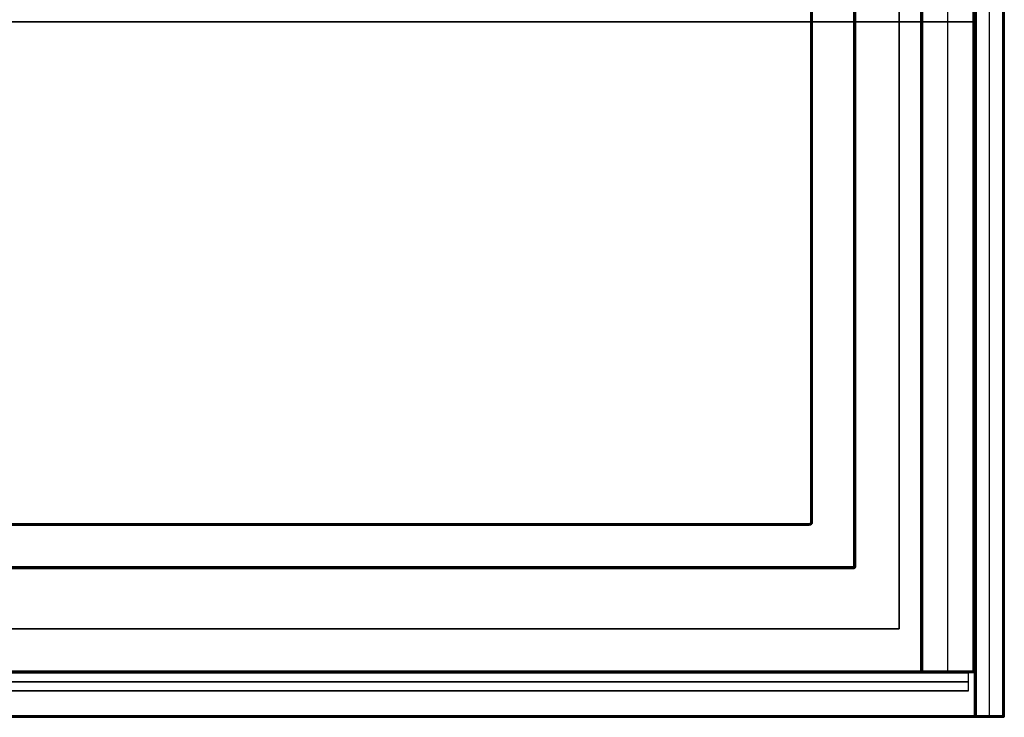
# Model space of a CAD drawing. Header units: millimetres. Extents: x 3790 to 5776, y 0 to 470.
# Tile 12 of 18: x 5445 to 5776, y 0 to 234. Entities that reach past the tile are written whole.
import ezdxf

# ---------------------------------------------------------------- set-up
doc = ezdxf.new("R2010")
doc.units = ezdxf.units.MM
for name, color, linetype, true_color in [('ante', 18, 'Continuous', 0x4c0000), ('ripiani', 18, 'Continuous', 0x4c0000), ('struttura', 18, 'Continuous', 0x4c0000)]:
    doc.layers.add(name, color=color, linetype=linetype, true_color=true_color)

msp = doc.modelspace()

# ---------------------------------------------------------------- linework, layer by layer
at = {"layer": 'ante'}
for p, q in [((5110.99, 14.92, 410.63), (5763.99, 14.92, 410.63)), ((5763.99, 8.92, 410.63), (5763.99, 14.92, 410.63)), ((5110.99, 11.92, 737.13), (5763.99, 11.92, 737.13)), ((5763.99, 11.92, 84.13), (5110.99, 11.92, 84.13)), ((5763.99, 11.92, 737.13), (5763.99, 11.92, 84.13)), ((5110.99, 8.92, 410.63), (5763.99, 8.92, 410.63))]:
    msp.add_line(p, q, dxfattribs=at)
for points in [[(5763.99, 14.92, 737.13), (5437.49, 14.92, 737.13), (5110.99, 14.92, 737.13)], [(5763.99, 14.92, 84.13), (5437.49, 14.92, 84.13), (5110.99, 14.92, 84.13)], [(5763.99, 8.92, 737.13), (5763.99, 11.92, 737.13), (5763.99, 14.92, 737.13)], [(5763.99, 8.92, 84.13), (5763.99, 11.92, 84.13), (5763.99, 14.92, 84.13)], [(5763.99, 14.92, 84.13), (5763.99, 14.92, 410.63), (5763.99, 14.92, 737.13)], [(5110.99, 8.92, 737.13), (5437.49, 8.92, 737.13), (5763.99, 8.92, 737.13)], [(5763.99, 8.92, 84.13), (5437.49, 8.92, 84.13), (5110.99, 8.92, 84.13)], [(5763.99, 8.92, 737.13), (5763.99, 8.92, 410.63), (5763.99, 8.92, 84.13)]]:
    msp.add_open_spline(points, degree=2, dxfattribs=at)
at = {"layer": 'ripiani'}
for p, q in [((5740.7, 29.72, 443.5), (5740.7, 449.72, 443.5)), ((5115.7, 29.72, 443.5), (5740.7, 29.72, 443.5))]:
    msp.add_line(p, q, dxfattribs=at)
for points in [[(5740.7, 29.72, 439.5), (5740.7, 239.72, 439.5), (5740.7, 449.72, 439.5)], [(5740.7, 449.72, 447.5), (5740.7, 239.72, 447.5), (5740.7, 29.72, 447.5)], [(5115.7, 29.72, 439.5), (5428.2, 29.72, 439.5), (5740.7, 29.72, 439.5)], [(5740.7, 29.72, 447.5), (5428.2, 29.72, 447.5), (5115.7, 29.72, 447.5)], [(5740.7, 29.72, 439.5), (5740.7, 29.72, 443.5), (5740.7, 29.72, 447.5)]]:
    msp.add_open_spline(points, degree=2, dxfattribs=at)
at = {"layer": 'struttura'}
for p, q in [((5765.96, 469.5, 410), (5765.96, 0.5, 410)), ((5770.96, 0.5, 740), (5770.96, 469.5, 740)), ((5770.96, 0.5, 80), (5770.96, 469.5, 80)), ((5775.96, 0.5, 410), (5775.96, 469.5, 410)), ((5775.96, 0.5, 75), (5775.96, 469.5, 75)), ((5775.96, 0.5, 745), (5775.96, 469.5, 745)), ((5747.96, 451.5, 410), (5747.96, 15.5, 410)), ((5756.96, 15.5, 722), (5756.96, 451.5, 722)), ((5756.96, 15.5, 98), (5756.96, 451.5, 98)), ((5765.96, 15.5, 89), (5765.96, 451.5, 89)), ((5765.96, 15.5, 731), (5765.96, 451.5, 731)), ((5765.96, 15.5, 410), (5765.96, 451.5, 410)), ((5725.96, 50.5, 40), (5725.96, 419.5, 40)), ((5710.96, 404.5, 40), (5710.96, 65.5, 40)), ((3800.46, 233.5, 740), (5765.46, 233.5, 740)), ((5765.46, 233.5, 722), (3800.46, 233.5, 722)), ((5765.46, 233.5, 80), (3818.46, 233.5, 80)), ((3818.46, 233.5, 98), (5765.46, 233.5, 98)), ((5747.96, 233.5, 98.5), (5747.96, 233.5, 721.5)), ((5748.46, 233.5, 722), (5765.46, 233.5, 722)), ((5765.46, 233.5, 98), (5748.46, 233.5, 98)), ((5765.96, 233.5, 80.5), (5765.96, 233.5, 97.5)), ((5765.96, 233.5, 722.5), (5765.96, 233.5, 739.5)), ((5765.96, 233.5, 98.5), (5765.96, 233.5, 721.5)), ((4782.96, 65, 40), (5710.46, 65, 40)), ((4782.96, 50, 40), (5725.46, 50, 40)), ((3800.46, 15, 731), (5765.46, 15, 731)), ((3818.46, 15, 89), (5765.46, 15, 89)), ((5748.46, 15, 410), (5765.46, 15, 410)), ((5756.96, 15, 721.5), (5756.96, 15, 98.5)), ((3790.46, 0, 75), (5775.46, 0, 75)), ((3790.46, 0, 745), (5775.46, 0, 745)), ((5766.46, 0, 410), (5775.46, 0, 410)), ((5770.96, 0, 739.5), (5770.96, 0, 80.5))]:
    msp.add_line(p, q, dxfattribs=at)
for points in [[(5765.96, 0.5, 739.5), (5765.96, 235, 739.5), (5765.96, 469.5, 739.5)], [(5765.96, 469.5, 80.5), (5765.96, 235, 80.5), (5765.96, 0.5, 80.5)], [(5766.46, 469.5, 740), (5766.46, 235, 740), (5766.46, 0.5, 740)], [(5766.46, 0.5, 80), (5766.46, 235, 80), (5766.46, 469.5, 80)], [(5775.46, 0.5, 740), (5775.46, 235, 740), (5775.46, 469.5, 740)], [(5775.46, 469.5, 80), (5775.46, 235, 80), (5775.46, 0.5, 80)], [(5775.46, 0.5, 80), (5775.46, 235, 80), (5775.46, 469.5, 80)], [(5775.46, 469.5, 70), (5775.46, 235, 70), (5775.46, 0.5, 70)], [(5775.46, 0.5, 750), (5775.46, 235, 750), (5775.46, 469.5, 750)], [(5775.46, 469.5, 740), (5775.46, 235, 740), (5775.46, 0.5, 740)], [(5775.82, 469.5, 739.85), (5775.82, 235, 739.85), (5775.82, 0.5, 739.85)], [(5775.82, 469.5, 80.15), (5775.82, 235, 80.15), (5775.82, 0.5, 80.15)], [(5775.82, 469.5, 79.85), (5775.82, 235, 79.85), (5775.82, 0.5, 79.85)], [(5775.82, 469.5, 749.85), (5775.82, 235, 749.85), (5775.82, 0.5, 749.85)], [(5775.96, 0.5, 80.5), (5775.96, 235, 80.5), (5775.96, 469.5, 80.5)], [(5775.96, 469.5, 739.5), (5775.96, 235, 739.5), (5775.96, 0.5, 739.5)], [(5775.96, 0.5, 70.5), (5775.96, 235, 70.5), (5775.96, 469.5, 70.5)], [(5775.96, 469.5, 79.5), (5775.96, 235, 79.5), (5775.96, 0.5, 79.5)], [(5775.96, 0.5, 740.5), (5775.96, 235, 740.5), (5775.96, 469.5, 740.5)], [(5775.96, 469.5, 749.5), (5775.96, 235, 749.5), (5775.96, 0.5, 749.5)], [(5747.96, 15.5, 721.5), (5747.96, 233.5, 721.5), (5747.96, 451.5, 721.5)], [(5747.96, 451.5, 98.5), (5747.96, 233.5, 98.5), (5747.96, 15.5, 98.5)], [(5748.11, 15.5, 98.15), (5748.11, 233.5, 98.15), (5748.11, 451.5, 98.15)], [(5748.46, 451.5, 722), (5748.46, 233.5, 722), (5748.46, 15.5, 722)], [(5748.46, 15.5, 98), (5748.46, 233.5, 98), (5748.46, 451.5, 98)], [(5765.46, 451.5, 80), (5765.46, 233.5, 80), (5765.46, 15.5, 80)], [(5765.46, 15.5, 98), (5765.46, 233.5, 98), (5765.46, 451.5, 98)], [(5765.46, 15.5, 740), (5765.46, 233.5, 740), (5765.46, 451.5, 740)], [(5765.46, 451.5, 722), (5765.46, 233.5, 722), (5765.46, 15.5, 722)], [(5765.46, 15.5, 722), (5765.46, 233.5, 722), (5765.46, 451.5, 722)], [(5765.46, 451.5, 98), (5765.46, 233.5, 98), (5765.46, 15.5, 98)], [(5765.82, 15.5, 80.15), (5765.82, 233.5, 80.15), (5765.82, 451.5, 80.15)], [(5765.82, 451.5, 97.85), (5765.82, 233.5, 97.85), (5765.82, 15.5, 97.85)], [(5765.82, 451.5, 739.85), (5765.82, 233.5, 739.85), (5765.82, 15.5, 739.85)], [(5765.82, 15.5, 722.15), (5765.82, 233.5, 722.15), (5765.82, 451.5, 722.15)], [(5765.82, 451.5, 721.85), (5765.82, 233.5, 721.85), (5765.82, 15.5, 721.85)], [(5765.82, 451.5, 98.15), (5765.82, 233.5, 98.15), (5765.82, 15.5, 98.15)], [(5765.96, 451.5, 97.5), (5765.96, 233.5, 97.5), (5765.96, 15.5, 97.5)], [(5765.96, 15.5, 80.5), (5765.96, 233.5, 80.5), (5765.96, 451.5, 80.5)], [(5765.96, 15.5, 722.5), (5765.96, 233.5, 722.5), (5765.96, 451.5, 722.5)], [(5765.96, 451.5, 739.5), (5765.96, 233.5, 739.5), (5765.96, 15.5, 739.5)], [(5765.96, 15.5, 98.5), (5765.96, 233.5, 98.5), (5765.96, 451.5, 98.5)], [(5765.96, 451.5, 721.5), (5765.96, 233.5, 721.5), (5765.96, 15.5, 721.5)], [(5725.46, 419.5, 10), (5725.46, 235, 10), (5725.46, 50.5, 10)], [(5725.46, 50.5, 70), (5725.46, 235, 70), (5725.46, 419.5, 70)], [(5725.82, 419.5, 10.15), (5725.82, 235, 10.15), (5725.82, 50.5, 10.15)], [(5725.82, 419.5, 69.85), (5725.82, 235, 69.85), (5725.82, 50.5, 69.85)], [(5725.96, 419.5, 69.5), (5725.96, 235, 69.5), (5725.96, 50.5, 69.5)], [(5725.96, 50.5, 10.5), (5725.96, 235, 10.5), (5725.96, 419.5, 10.5)], [(5710.96, 65.5, 69.5), (5710.96, 235, 69.5), (5710.96, 404.5, 69.5)], [(5710.96, 404.5, 10.5), (5710.96, 235, 10.5), (5710.96, 65.5, 10.5)], [(5711.11, 404.5, 10.15), (5711.11, 235, 10.15), (5711.11, 65.5, 10.15)], [(5711.11, 404.5, 69.85), (5711.11, 235, 69.85), (5711.11, 65.5, 69.85)], [(5711.46, 65.5, 10), (5711.46, 235, 10), (5711.46, 404.5, 10)], [(5711.46, 404.5, 70), (5711.46, 235, 70), (5711.46, 65.5, 70)], [(4782.96, 65, 69.5), (5246.71, 65, 69.5), (5710.46, 65, 69.5)], [(5710.46, 65, 10.5), (5246.71, 65, 10.5), (4782.96, 65, 10.5)], [(5710.46, 64.85, 10.15), (5246.71, 64.85, 10.15), (4782.96, 64.85, 10.15)], [(5710.46, 64.85, 69.85), (5246.71, 64.85, 69.85), (4782.96, 64.85, 69.85)], [(4782.96, 64.5, 10), (5246.71, 64.5, 10), (5710.46, 64.5, 10)], [(5710.46, 64.5, 70), (5246.71, 64.5, 70), (4782.96, 64.5, 70)], [(5710.46, 65, 69.5), (5710.46, 65, 40), (5710.46, 65, 10.5)], [(5710.82, 65.15, 69.5), (5710.82, 65.15, 40), (5710.82, 65.15, 10.5)], [(5710.96, 65.5, 10.5), (5710.96, 65.5, 40), (5710.96, 65.5, 69.5)], [(5725.46, 50.5, 10), (5254.21, 50.5, 10), (4782.96, 50.5, 10)], [(4782.96, 50.5, 70), (5254.21, 50.5, 70), (5725.46, 50.5, 70)], [(5725.46, 50.15, 10.15), (5254.21, 50.15, 10.15), (4782.96, 50.15, 10.15)], [(5725.46, 50.15, 69.85), (5254.21, 50.15, 69.85), (4782.96, 50.15, 69.85)], [(4782.96, 50, 10.5), (5254.21, 50, 10.5), (5725.46, 50, 10.5)], [(5725.46, 50, 69.5), (5254.21, 50, 69.5), (4782.96, 50, 69.5)], [(5725.46, 50, 10.5), (5725.46, 50, 40), (5725.46, 50, 69.5)], [(5725.82, 50.15, 69.5), (5725.82, 50.15, 40), (5725.82, 50.15, 10.5)], [(5725.96, 50.5, 69.5), (5725.96, 50.5, 40), (5725.96, 50.5, 10.5)], [(3800.46, 15.5, 740), (4782.96, 15.5, 740), (5765.46, 15.5, 740)], [(5765.46, 15.5, 722), (4782.96, 15.5, 722), (3800.46, 15.5, 722)], [(5765.46, 15.15, 739.85), (4782.96, 15.15, 739.85), (3800.46, 15.15, 739.85)], [(3800.46, 15.15, 722.15), (4782.96, 15.15, 722.15), (5765.46, 15.15, 722.15)], [(3800.46, 15, 722.5), (4782.96, 15, 722.5), (5765.46, 15, 722.5)], [(5765.46, 15, 739.5), (4782.96, 15, 739.5), (3800.46, 15, 739.5)], [(5765.46, 15.5, 80), (4791.96, 15.5, 80), (3818.46, 15.5, 80)], [(3818.46, 15.5, 98), (4791.96, 15.5, 98), (5765.46, 15.5, 98)], [(3818.46, 15.15, 80.15), (4791.96, 15.15, 80.15), (5765.46, 15.15, 80.15)], [(5765.46, 15.15, 97.85), (4791.96, 15.15, 97.85), (3818.46, 15.15, 97.85)], [(5765.46, 15, 97.5), (4791.96, 15, 97.5), (3818.46, 15, 97.5)], [(3818.46, 15, 80.5), (4791.96, 15, 80.5), (5765.46, 15, 80.5)], [(5747.96, 15.5, 98.5), (5747.96, 15.5, 410), (5747.96, 15.5, 721.5)], [(5748.11, 15.15, 721.5), (5748.11, 15.15, 410), (5748.11, 15.15, 98.5)], [(5748.46, 15.5, 722), (5756.96, 15.5, 722), (5765.46, 15.5, 722)], [(5765.46, 15.5, 98), (5756.96, 15.5, 98), (5748.46, 15.5, 98)], [(5748.46, 15.15, 98.15), (5756.96, 15.15, 98.15), (5765.46, 15.15, 98.15)], [(5765.46, 15.15, 721.85), (5756.96, 15.15, 721.85), (5748.46, 15.15, 721.85)], [(5765.46, 15, 721.5), (5756.96, 15, 721.5), (5748.46, 15, 721.5)], [(5748.46, 15, 721.5), (5748.46, 15, 410), (5748.46, 15, 98.5)], [(5748.46, 15, 98.5), (5756.96, 15, 98.5), (5765.46, 15, 98.5)], [(5765.46, 15, 80.5), (5765.46, 15, 89), (5765.46, 15, 97.5)], [(5765.46, 15, 722.5), (5765.46, 15, 731), (5765.46, 15, 739.5)], [(5765.46, 15, 98.5), (5765.46, 15, 410), (5765.46, 15, 721.5)], [(5765.82, 15.15, 80.5), (5765.82, 15.15, 89), (5765.82, 15.15, 97.5)], [(5765.82, 15.15, 722.5), (5765.82, 15.15, 731), (5765.82, 15.15, 739.5)], [(5765.82, 15.15, 98.5), (5765.82, 15.15, 410), (5765.82, 15.15, 721.5)], [(5765.96, 15.5, 97.5), (5765.96, 15.5, 89), (5765.96, 15.5, 80.5)], [(5765.96, 15.5, 739.5), (5765.96, 15.5, 731), (5765.96, 15.5, 722.5)], [(5765.96, 15.5, 721.5), (5765.96, 15.5, 410), (5765.96, 15.5, 98.5)], [(3790.46, 0.5, 80), (4782.96, 0.5, 80), (5775.46, 0.5, 80)], [(5775.46, 0.5, 70), (4782.96, 0.5, 70), (3790.46, 0.5, 70)], [(3790.46, 0.5, 750), (4782.96, 0.5, 750), (5775.46, 0.5, 750)], [(5775.46, 0.5, 740), (4782.96, 0.5, 740), (3790.46, 0.5, 740)], [(3790.46, 0.15, 70.15), (4782.96, 0.15, 70.15), (5775.46, 0.15, 70.15)], [(5775.46, 0.15, 79.85), (4782.96, 0.15, 79.85), (3790.46, 0.15, 79.85)], [(3790.46, 0.15, 740.15), (4782.96, 0.15, 740.15), (5775.46, 0.15, 740.15)], [(5775.46, 0.15, 749.85), (4782.96, 0.15, 749.85), (3790.46, 0.15, 749.85)], [(5775.46, 0, 79.5), (4782.96, 0, 79.5), (3790.46, 0, 79.5)], [(5775.46, 0, 749.5), (4782.96, 0, 749.5), (3790.46, 0, 749.5)], [(3790.46, 0, 740.5), (4782.96, 0, 740.5), (5775.46, 0, 740.5)], [(5765.96, 0.5, 80.5), (5765.96, 0.5, 410), (5765.96, 0.5, 739.5)], [(5766.11, 0.15, 739.5), (5766.11, 0.15, 410), (5766.11, 0.15, 80.5)], [(5766.46, 0.5, 740), (5770.96, 0.5, 740), (5775.46, 0.5, 740)], [(5775.46, 0.5, 80), (5770.96, 0.5, 80), (5766.46, 0.5, 80)], [(5766.46, 0.15, 80.15), (5770.96, 0.15, 80.15), (5775.46, 0.15, 80.15)], [(5775.46, 0.15, 739.85), (5770.96, 0.15, 739.85), (5766.46, 0.15, 739.85)], [(5766.46, 0, 739.5), (5766.46, 0, 410), (5766.46, 0, 80.5)], [(5766.46, 0, 80.5), (5770.96, 0, 80.5), (5775.46, 0, 80.5)], [(5775.82, 0.15, 80.5), (5775.82, 0.15, 410), (5775.82, 0.15, 739.5)], [(5775.82, 0.15, 70.5), (5775.82, 0.15, 75), (5775.82, 0.15, 79.5)], [(5775.82, 0.15, 740.5), (5775.82, 0.15, 745), (5775.82, 0.15, 749.5)], [(5775.96, 0.5, 739.5), (5775.96, 0.5, 410), (5775.96, 0.5, 80.5)], [(5775.96, 0.5, 79.5), (5775.96, 0.5, 75), (5775.96, 0.5, 70.5)], [(5775.96, 0.5, 749.5), (5775.96, 0.5, 745), (5775.96, 0.5, 740.5)], [(3790.46, 0, 70.5), (4782.96, 0, 70.5), (5775.46, 0, 70.5)], [(5775.46, 0, 739.5), (5770.96, 0, 739.5), (5766.46, 0, 739.5)], [(5775.46, 0, 80.5), (5775.46, 0, 410), (5775.46, 0, 739.5)], [(5775.46, 0, 70.5), (5775.46, 0, 75), (5775.46, 0, 79.5)], [(5775.46, 0, 740.5), (5775.46, 0, 745), (5775.46, 0, 749.5)]]:
    msp.add_open_spline(points, degree=2, dxfattribs=at)
for points, weights in [([(5766.11, 469.5, 739.85), (5766.11, 235, 739.85), (5766.11, 0.5, 739.85)], [0.853553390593, 0.853553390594, 0.853553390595]), ([(5766.11, 0.5, 80.15), (5766.11, 235, 80.15), (5766.11, 469.5, 80.15)], [0.853553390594, 0.853553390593, 0.853553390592]), ([(5775.82, 469.5, 70.15), (5775.82, 235, 70.15), (5775.82, 0.5, 70.15)], [0.853553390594, 0.853553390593, 0.853553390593]), ([(5775.82, 469.5, 740.15), (5775.82, 235, 740.15), (5775.82, 0.5, 740.15)], [0.853553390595, 0.853553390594, 0.853553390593]), ([(5710.46, 65, 10.5), (5710.96, 65, 10.5), (5710.96, 65.5, 10.5)], [0.999999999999, 0.707106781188, 0.999999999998]), ([(5710.96, 65.5, 69.5), (5710.96, 65, 69.5), (5710.46, 65, 69.5)], [0.999999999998, 0.707106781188, 1]), ([(5710.96, 65.5, 40), (5710.96, 65, 40), (5710.46, 65, 40)], [0.999999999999, 0.707106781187, 1]), ([(5725.46, 50, 69.5), (5725.96, 50, 69.5), (5725.96, 50.5, 69.5)], [0.999999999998, 0.707106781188, 1]), ([(5725.46, 50, 10.5), (5725.96, 50, 10.5), (5725.96, 50.5, 10.5)], [0.999999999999, 0.707106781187, 1]), ([(5725.96, 50.5, 40), (5725.96, 50, 40), (5725.46, 50, 40)], [1, 0.707106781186, 1]), ([(5747.96, 15.5, 721.5), (5747.96, 15, 721.5), (5748.46, 15, 721.5)], [0.999999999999, 0.707106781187, 1]), ([(5747.96, 15.5, 98.5), (5747.96, 15, 98.5), (5748.46, 15, 98.5)], [1, 0.707106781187, 0.999999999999]), ([(5748.46, 15, 410), (5747.96, 15, 410), (5747.96, 15.5, 410)], [1, 0.707106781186, 1]), ([(5765.46, 15, 80.5), (5765.96, 15, 80.5), (5765.96, 15.5, 80.5)], [0.999999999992, 0.70710678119, 1]), ([(5765.96, 15.5, 97.5), (5765.96, 15, 97.5), (5765.46, 15, 97.5)], [1, 0.707106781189, 0.999999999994]), ([(5765.46, 15, 89), (5765.96, 15, 89), (5765.96, 15.5, 89)], [0.999999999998, 0.707106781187, 1]), ([(5765.46, 15, 722.5), (5765.96, 15, 722.5), (5765.96, 15.5, 722.5)], [0.999999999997, 0.707106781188, 1]), ([(5765.46, 15, 739.5), (5765.96, 15, 739.5), (5765.96, 15.5, 739.5)], [0.999999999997, 0.707106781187, 1]), ([(5765.46, 15, 731), (5765.96, 15, 731), (5765.96, 15.5, 731)], [0.999999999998, 0.707106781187, 1]), ([(5765.46, 15, 98.5), (5765.96, 15, 98.5), (5765.96, 15.5, 98.5)], [1, 0.707106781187, 1]), ([(5765.96, 15.5, 721.5), (5765.96, 15, 721.5), (5765.46, 15, 721.5)], [1, 0.707106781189, 0.999999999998]), ([(5765.46, 15, 410), (5765.96, 15, 410), (5765.96, 15.5, 410)], [1, 0.707106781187, 1]), ([(5766.46, 0, 739.5), (5765.96, 0, 739.5), (5765.96, 0.5, 739.5)], [0.999999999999, 0.707106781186, 1]), ([(5766.46, 0, 80.5), (5765.96, 0, 80.5), (5765.96, 0.5, 80.5)], [0.999999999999, 0.707106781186, 1]), ([(5766.46, 0, 410), (5765.96, 0, 410), (5765.96, 0.5, 410)], [1, 0.707106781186, 1]), ([(5775.96, 0.5, 80.5), (5775.96, 0, 80.5), (5775.46, 0, 80.5)], [1, 0.707106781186, 1]), ([(5775.46, 0, 739.5), (5775.96, 0, 739.5), (5775.96, 0.5, 739.5)], [1, 0.707106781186, 0.999999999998]), ([(5775.46, 0, 410), (5775.96, 0, 410), (5775.96, 0.5, 410)], [1, 0.707106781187, 1]), ([(5775.46, 0, 70.5), (5775.96, 0, 70.5), (5775.96, 0.5, 70.5)], [1.00000000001, 0.707106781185, 1]), ([(5775.96, 0.5, 79.5), (5775.96, 0, 79.5), (5775.46, 0, 79.5)], [1, 0.707106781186, 1]), ([(5775.46, 0, 75), (5775.96, 0, 75), (5775.96, 0.5, 75)], [1.00000000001, 0.707106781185, 1]), ([(5775.96, 0.5, 740.5), (5775.96, 0, 740.5), (5775.46, 0, 740.5)], [1, 0.707106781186, 1]), ([(5775.96, 0.5, 749.5), (5775.96, 0, 749.5), (5775.46, 0, 749.5)], [1, 0.707106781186, 1]), ([(5775.46, 0, 745), (5775.96, 0, 745), (5775.96, 0.5, 745)], [1, 0.707106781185, 1])]:
    msp.add_rational_spline(points, weights, degree=2, dxfattribs=at)
at = {"layer": 'struttura', "extrusion": (-1.00329e-09, 1, 1.0038e-09)}
msp.add_rational_spline([(5747.96, 233.5, 721.5), (5747.96, 233.5, 722), (5748.46, 233.5, 722)], [0.999999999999, 0.707106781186, 1], degree=2, dxfattribs=at)
at = {"layer": 'struttura', "extrusion": (3.41061e-13, -1, 1.7053e-13)}
msp.add_rational_spline([(5747.96, 233.5, 98.5), (5747.96, 233.5, 98), (5748.46, 233.5, 98)], [0.999999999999, 0.707106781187, 0.999999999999], degree=2, dxfattribs=at)
at = {"layer": 'struttura', "extrusion": (-6.70752e-12, 1, 6.65068e-12)}
msp.add_rational_spline([(5765.46, 233.5, 80), (5765.96, 233.5, 80), (5765.96, 233.5, 80.5)], [0.999999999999, 0.707106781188, 0.999999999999], degree=2, dxfattribs=at)
at = {"layer": 'struttura', "extrusion": (2.41812e-10, -1, 2.42551e-10)}
msp.add_rational_spline([(5765.46, 233.5, 98), (5765.96, 233.5, 98), (5765.96, 233.5, 97.5)], [1, 0.707106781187, 0.999999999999], degree=2, dxfattribs=at)
at = {"layer": 'struttura', "extrusion": (2.47326e-10, 1, 2.4778e-10)}
msp.add_rational_spline([(5765.46, 233.5, 740), (5765.96, 233.5, 740), (5765.96, 233.5, 739.5)], [0.999999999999, 0.707106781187, 1], degree=2, dxfattribs=at)
at = {"layer": 'struttura', "extrusion": (1.25624e-10, 1, -1.25681e-10)}
msp.add_rational_spline([(5765.46, 233.5, 722), (5765.96, 233.5, 722), (5765.96, 233.5, 722.5)], [1, 0.707106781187, 0.999999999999], degree=2, dxfattribs=at)
at = {"layer": 'struttura', "extrusion": (-1.7053e-13, -1, -1.7053e-13)}
msp.add_rational_spline([(5765.46, 233.5, 722), (5765.96, 233.5, 722), (5765.96, 233.5, 721.5)], [1, 0.707106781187, 0.999999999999], degree=2, dxfattribs=at)
at = {"layer": 'struttura', "extrusion": (4.02565e-10, 1, -4.02679e-10)}
msp.add_rational_spline([(5765.96, 233.5, 98.5), (5765.96, 233.5, 98), (5765.46, 233.5, 98)], [0.999999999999, 0.707106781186, 1], degree=2, dxfattribs=at)
at = {"layer": 'struttura'}
for points, knots in [([(5710.46, 64.5, 10), (5710.73, 64.5, 10), (5711.25, 64.72, 10), (5711.46, 65.24, 10), (5711.46, 65.5, 10)], [-1.570786, -1.570786, -1.570786, -1.570786, -0.778971, 0, 0, 0, 0]), ([(5711.46, 65.5, 70), (5711.46, 65.24, 70), (5711.25, 64.72, 70), (5710.73, 64.5, 70), (5710.46, 64.5, 70)], [0, 0, 0, 0, 0.778971, 1.570786, 1.570786, 1.570786, 1.570786]), ([(5711.11, 65.5, 10.15), (5711.11, 65.33, 10.15), (5710.97, 65, 10.15), (5710.63, 64.85, 10.15), (5710.46, 64.85, 10.15)], [0, 0, 0, 0, 0.778971, 1.570786, 1.570786, 1.570786, 1.570786]), ([(5711.11, 65.5, 69.85), (5711.11, 65.33, 69.85), (5710.97, 65, 69.85), (5710.63, 64.85, 69.85), (5710.46, 64.85, 69.85)], [0, 0, 0, 0, 0.778971, 1.570786, 1.570786, 1.570786, 1.570786])]:
    msp.add_open_spline(points, degree=3, knots=knots, dxfattribs=at)
at = {"layer": 'struttura', "extrusion": (1, -1.81899e-12, -1.81899e-12)}
msp.add_rational_spline([(5710.46, 64.5, 10), (5710.46, 65, 10), (5710.46, 65, 10.5)], [1, 0.707106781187, 1], degree=2, dxfattribs=at)
at = {"layer": 'struttura', "extrusion": (-1, -1.81899e-12, 0)}
msp.add_rational_spline([(5710.46, 65, 69.5), (5710.46, 65, 70), (5710.46, 64.5, 70)], [1, 0.707106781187, 1], degree=2, dxfattribs=at)
at = {"layer": 'struttura', "extrusion": (-0.702556, -0.711628, -6.33279e-12)}
msp.add_rational_spline([(5710.82, 65.15, 10.5), (5710.82, 65.15, 10), (5711.18, 64.8, 10)], [1, 0.707106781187, 1], degree=2, dxfattribs=at)
at = {"layer": 'struttura', "extrusion": (0.702556, 0.711628, 8.3351e-12)}
msp.add_rational_spline([(5710.82, 65.15, 69.5), (5710.82, 65.15, 70), (5711.18, 64.8, 70)], [1, 0.707106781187, 1], degree=2, dxfattribs=at)
at = {"layer": 'struttura', "extrusion": (-6.25278e-13, 1, 3.97904e-13)}
msp.add_rational_spline([(5710.96, 65.5, 10.5), (5710.96, 65.5, 10), (5711.46, 65.5, 10)], [1, 0.707106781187, 1], degree=2, dxfattribs=at)
at = {"layer": 'struttura', "extrusion": (-1.59162e-12, 1, -2.27374e-13)}
msp.add_rational_spline([(5711.46, 65.5, 70), (5710.96, 65.5, 70), (5710.96, 65.5, 69.5)], [1, 0.707106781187, 1], degree=2, dxfattribs=at)
at = {"layer": 'struttura', "extrusion": (8.88178e-12, 1, -7.34701e-12)}
msp.add_rational_spline([(5725.46, 50.5, 10), (5725.96, 50.5, 10), (5725.96, 50.5, 10.5)], [1, 0.707106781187, 1], degree=2, dxfattribs=at)
at = {"layer": 'struttura', "extrusion": (-8.5123e-12, 1, -9.97602e-12)}
msp.add_rational_spline([(5725.96, 50.5, 69.5), (5725.96, 50.5, 70), (5725.46, 50.5, 70)], [0.999999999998, 0.707106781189, 0.999999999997], degree=2, dxfattribs=at)
at = {"layer": 'struttura', "extrusion": (-1, 9.09495e-12, 1.27329e-11)}
msp.add_rational_spline([(5725.46, 50, 10.5), (5725.46, 50, 10), (5725.46, 50.5, 10)], [1, 0.707106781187, 1], degree=2, dxfattribs=at)
at = {"layer": 'struttura', "extrusion": (-1, 1.09139e-11, -1.09139e-11)}
msp.add_rational_spline([(5725.46, 50.5, 70), (5725.46, 50, 70), (5725.46, 50, 69.5)], [1, 0.707106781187, 1], degree=2, dxfattribs=at)
at = {"layer": 'struttura', "extrusion": (2.2076e-13, -0.707107, 0.707107)}
msp.add_rational_spline([(5725.46, 50.15, 10.15), (5725.67, 50.15, 10.15), (5725.82, 50.25, 10.25), (5725.96, 50.36, 10.36), (5725.96, 50.5, 10.5)], [0.853553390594, 0.787291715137, 0.853553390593, 0.788636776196, 0.850917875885], degree=2, knots=[2.659066, 2.659066, 2.659066, 3.494069, 3.494069, 4.312121, 4.312121, 4.312121], dxfattribs=at)
at = {"layer": 'struttura', "extrusion": (-7.9956e-15, 0.707107, 0.707107)}
msp.add_rational_spline([(5725.46, 50.15, 69.85), (5725.67, 50.15, 69.85), (5725.82, 50.25, 69.75), (5725.96, 50.36, 69.64), (5725.96, 50.5, 69.5)], [0.853553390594, 0.787291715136, 0.853553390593, 0.788636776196, 0.850917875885], degree=2, knots=[2.659066, 2.659066, 2.659066, 3.494069, 3.494069, 4.312121, 4.312121, 4.312121], dxfattribs=at)
at = {"layer": 'struttura', "extrusion": (-0.701531, -0.503912, -0.503912)}
for points, weights in [([(5725.75, 50.5, 10.09), (5725.9, 50.2, 10.2), (5725.75, 50.09, 10.5)], [0.938826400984, 0.768280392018, 0.938826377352]), ([(5765.76, 15.5, 80.09), (5765.9, 15.2, 80.2), (5765.76, 15.09, 80.5)], [0.938826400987, 0.768280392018, 0.938826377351]), ([(5775.75, 0.5, 70.09), (5775.9, 0.2, 70.2), (5775.75, 0.09, 70.5)], [0.938826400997, 0.768280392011, 0.938826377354])]:
    msp.add_rational_spline(points, weights, degree=2, dxfattribs=at)
at = {"layer": 'struttura', "extrusion": (0.701531, 0.503912, -0.503912)}
for points, weights in [([(5725.75, 50.09, 69.5), (5725.9, 50.2, 69.8), (5725.75, 50.5, 69.91)], [0.938826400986, 0.768280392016, 0.938826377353]), ([(5775.75, 0.09, 79.5), (5775.9, 0.2, 79.8), (5775.75, 0.5, 79.91)], [0.938826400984, 0.768280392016, 0.938826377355])]:
    msp.add_rational_spline(points, weights, degree=2, dxfattribs=at)
at = {"layer": 'struttura', "extrusion": (-6.03961e-14, -1, 1.03029e-13)}
msp.add_rational_spline([(5748.46, 15.5, 98), (5747.96, 15.5, 98), (5747.96, 15.5, 98.5)], [0.999999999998, 0.707106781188, 0.999999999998], degree=2, dxfattribs=at)
at = {"layer": 'struttura', "extrusion": (2.72848e-12, 1, -3.27915e-12)}
msp.add_rational_spline([(5748.46, 15.5, 722), (5747.96, 15.5, 722), (5747.96, 15.5, 721.5)], [0.999999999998, 0.707106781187, 0.999999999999], degree=2, dxfattribs=at)
at = {"layer": 'struttura', "extrusion": (-0.503912, -0.503912, 0.701531)}
msp.add_rational_spline([(5748.46, 15.09, 98.21), (5748.16, 15.2, 98.06), (5748.06, 15.5, 98.21)], [0.938826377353, 0.768280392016, 0.938826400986], degree=2, dxfattribs=at)
at = {"layer": 'struttura', "extrusion": (0.503912, -0.701531, -0.503912)}
for points, weights in [([(5748.06, 15.21, 721.5), (5748.16, 15.06, 721.8), (5748.46, 15.21, 721.91)], [0.938826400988, 0.768280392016, 0.93882637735]), ([(5766.06, 0.21, 739.5), (5766.16, 0.06, 739.8), (5766.46, 0.21, 739.91)], [0.938826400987, 0.768280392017, 0.938826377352])]:
    msp.add_rational_spline(points, weights, degree=2, dxfattribs=at)
at = {"layer": 'struttura', "extrusion": (0.707107, -0.707107, -6.56185e-12)}
msp.add_rational_spline([(5748.11, 15.15, 98.5), (5748.11, 15.15, 98.29), (5748.22, 15.25, 98.14), (5748.32, 15.36, 98), (5748.46, 15.5, 98)], [0.853553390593, 0.787291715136, 0.853553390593, 0.788636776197, 0.850917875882], degree=2, knots=[2.659066, 2.659066, 2.659066, 3.494069, 3.494069, 4.312121, 4.312121, 4.312121], dxfattribs=at)
at = {"layer": 'struttura', "extrusion": (-0.707107, 6.42653e-12, -0.707107)}
msp.add_rational_spline([(5748.46, 15, 721.5), (5748.32, 15, 721.64), (5748.22, 15.14, 721.75), (5748.11, 15.29, 721.85), (5748.11, 15.5, 721.85)], [0.850917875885, 0.788636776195, 0.853553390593, 0.787291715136, 0.853553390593], degree=2, knots=[2.301758, 2.301758, 2.301758, 3.119811, 3.119811, 3.954813, 3.954813, 3.954813], dxfattribs=at)
at = {"layer": 'struttura', "extrusion": (1, 3.63798e-12, 1.81899e-12)}
msp.add_rational_spline([(5748.46, 15, 98.5), (5748.46, 15, 98), (5748.46, 15.5, 98)], [1, 0.707106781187, 1], degree=2, dxfattribs=at)
at = {"layer": 'struttura', "extrusion": (-1, -3.63798e-12, -4.36855e-24)}
msp.add_rational_spline([(5748.46, 15.5, 722), (5748.46, 15, 722), (5748.46, 15, 721.5)], [1, 0.707106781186, 1], degree=2, dxfattribs=at)
at = {"layer": 'struttura', "extrusion": (1, -1.03398e-25, -1.81899e-12)}
msp.add_rational_spline([(5756.96, 15, 98.5), (5756.96, 15, 98), (5756.96, 15.5, 98)], [1, 0.707106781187, 1], degree=2, dxfattribs=at)
at = {"layer": 'struttura', "extrusion": (-1, -5.45697e-12, 7.27596e-12)}
msp.add_rational_spline([(5756.96, 15, 721.5), (5756.96, 15, 722), (5756.96, 15.5, 722)], [1, 0.707106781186, 1], degree=2, dxfattribs=at)
at = {"layer": 'struttura', "extrusion": (-1, 4.1876e-24, 1.81899e-12)}
msp.add_rational_spline([(5765.46, 15, 97.5), (5765.46, 15, 98), (5765.46, 15.5, 98)], [1, 0.707106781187, 1], degree=2, dxfattribs=at)
at = {"layer": 'struttura', "extrusion": (-3.33955e-13, 1, 3.51719e-13)}
msp.add_rational_spline([(5765.96, 15.5, 80.5), (5765.96, 15.5, 80), (5765.46, 15.5, 80)], [0.999999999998, 0.70710678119, 0.999999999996], degree=2, dxfattribs=at)
at = {"layer": 'struttura', "extrusion": (2.10711e-11, -1, 2.11067e-11)}
msp.add_rational_spline([(5765.46, 15.5, 98), (5765.96, 15.5, 98), (5765.96, 15.5, 97.5)], [1, 0.707106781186, 0.999999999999], degree=2, dxfattribs=at)
at = {"layer": 'struttura', "extrusion": (1, 9.09495e-12, -1.81899e-12)}
msp.add_rational_spline([(5765.46, 15, 80.5), (5765.46, 15, 80), (5765.46, 15.5, 80)], [0.999999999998, 0.707106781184, 0.999999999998], degree=2, dxfattribs=at)
at = {"layer": 'struttura', "extrusion": (1.13964e-13, 0.707107, -0.707107)}
msp.add_rational_spline([(5765.96, 15.5, 80.5), (5765.96, 15.36, 80.36), (5765.82, 15.25, 80.25), (5765.67, 15.15, 80.15), (5765.46, 15.15, 80.15)], [0.850917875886, 0.788636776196, 0.853553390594, 0.787291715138, 0.853553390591], degree=2, knots=[2.301758, 2.301758, 2.301758, 3.119811, 3.119811, 3.954813, 3.954813, 3.954813], dxfattribs=at)
at = {"layer": 'struttura', "extrusion": (0.707107, -2.78323e-12, -0.707107)}
msp.add_rational_spline([(5765.46, 15, 97.5), (5765.61, 15, 97.64), (5765.71, 15.14, 97.75), (5765.82, 15.29, 97.85), (5765.82, 15.5, 97.85)], [0.850917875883, 0.788636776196, 0.853553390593, 0.787291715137, 0.853553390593], degree=2, knots=[2.301758, 2.301758, 2.301758, 3.119811, 3.119811, 3.954813, 3.954813, 3.954813], dxfattribs=at)
at = {"layer": 'struttura', "extrusion": (1, 1.81899e-12, -3.63798e-12)}
msp.add_rational_spline([(5765.46, 15, 739.5), (5765.46, 15, 740), (5765.46, 15.5, 740)], [0.999999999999, 0.707106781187, 1], degree=2, dxfattribs=at)
at = {"layer": 'struttura', "extrusion": (1, 3.63798e-12, -5.58347e-24)}
msp.add_rational_spline([(5765.46, 15, 722.5), (5765.46, 15, 722), (5765.46, 15.5, 722)], [1, 0.707106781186, 1], degree=2, dxfattribs=at)
at = {"layer": 'struttura', "extrusion": (1.10916e-11, 1, -1.18767e-11)}
msp.add_rational_spline([(5765.96, 15.5, 722.5), (5765.96, 15.5, 722), (5765.46, 15.5, 722)], [0.999999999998, 0.707106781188, 0.999999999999], degree=2, dxfattribs=at)
at = {"layer": 'struttura', "extrusion": (4.44089e-13, -1, -3.55271e-13)}
msp.add_rational_spline([(5765.96, 15.5, 739.5), (5765.96, 15.5, 740), (5765.46, 15.5, 740)], [1, 0.707106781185, 1], degree=2, dxfattribs=at)
at = {"layer": 'struttura', "extrusion": (0.707107, 1.15165e-12, -0.707107)}
msp.add_rational_spline([(5765.46, 15, 739.5), (5765.61, 15, 739.64), (5765.71, 15.14, 739.75), (5765.82, 15.29, 739.85), (5765.82, 15.5, 739.85)], [0.850917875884, 0.788636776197, 0.853553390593, 0.787291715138, 0.853553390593], degree=2, knots=[2.301758, 2.301758, 2.301758, 3.119811, 3.119811, 3.954813, 3.954813, 3.954813], dxfattribs=at)
at = {"layer": 'struttura', "extrusion": (-0.503912, 0.503912, -0.701531)}
for points, weights in [([(5765.87, 15.5, 722.21), (5765.77, 15.2, 722.06), (5765.46, 15.09, 722.21)], [0.938826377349, 0.76828039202, 0.938826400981]), ([(5775.87, 0.5, 80.21), (5775.77, 0.2, 80.06), (5775.46, 0.09, 80.21)], [0.938826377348, 0.768280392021, 0.938826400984])]:
    msp.add_rational_spline(points, weights, degree=2, dxfattribs=at)
at = {"layer": 'struttura', "extrusion": (0.707107, 0.707107, 1.16365e-11)}
msp.add_rational_spline([(5765.82, 15.15, 722.5), (5765.82, 15.15, 722.29), (5765.71, 15.25, 722.14), (5765.61, 15.36, 722), (5765.46, 15.5, 722)], [0.853553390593, 0.787291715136, 0.853553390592, 0.788636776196, 0.850917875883], degree=2, knots=[2.659066, 2.659066, 2.659066, 3.494069, 3.494069, 4.312121, 4.312121, 4.312121], dxfattribs=at)
at = {"layer": 'struttura', "extrusion": (1, 7.23783e-25, -1.81899e-12)}
msp.add_rational_spline([(5765.46, 15, 98.5), (5765.46, 15, 98), (5765.46, 15.5, 98)], [1, 0.707106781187, 1], degree=2, dxfattribs=at)
at = {"layer": 'struttura', "extrusion": (-1, -3.63798e-12, 1.09139e-11)}
msp.add_rational_spline([(5765.46, 15.5, 722), (5765.46, 15, 722), (5765.46, 15, 721.5)], [1, 0.707106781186, 1], degree=2, dxfattribs=at)
at = {"layer": 'struttura', "extrusion": (6.03961e-14, -1, -2.73559e-13)}
msp.add_rational_spline([(5765.46, 15.5, 722), (5765.96, 15.5, 722), (5765.96, 15.5, 721.5)], [0.999999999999, 0.707106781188, 0.999999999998], degree=2, dxfattribs=at)
at = {"layer": 'struttura', "extrusion": (-2.07478e-12, -1, 2.76401e-12)}
msp.add_rational_spline([(5765.46, 15.5, 98), (5765.96, 15.5, 98), (5765.96, 15.5, 98.5)], [0.999999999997, 0.707106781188, 1], degree=2, dxfattribs=at)
at = {"layer": 'struttura', "extrusion": (-0.707107, -9.35714e-12, -0.707107)}
msp.add_rational_spline([(5765.46, 15, 98.5), (5765.61, 15, 98.36), (5765.71, 15.14, 98.25), (5765.82, 15.29, 98.15), (5765.82, 15.5, 98.15)], [0.850917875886, 0.788636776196, 0.853553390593, 0.787291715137, 0.853553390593], degree=2, knots=[2.301758, 2.301758, 2.301758, 3.119811, 3.119811, 3.954813, 3.954813, 3.954813], dxfattribs=at)
at = {"layer": 'struttura', "extrusion": (0.503912, -0.503912, -0.701531)}
for points, weights in [([(5765.87, 15.5, 721.79), (5765.77, 15.2, 721.94), (5765.46, 15.09, 721.79)], [0.938826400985, 0.768280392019, 0.938826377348]), ([(5775.87, 0.5, 739.79), (5775.77, 0.2, 739.94), (5775.46, 0.09, 739.79)], [0.938826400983, 0.768280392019, 0.938826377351]), ([(5775.87, 0.5, 749.79), (5775.77, 0.2, 749.94), (5775.46, 0.09, 749.79)], [0.938826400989, 0.768280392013, 0.938826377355])]:
    msp.add_rational_spline(points, weights, degree=2, dxfattribs=at)
at = {"layer": 'struttura', "extrusion": (0.707107, 0.707107, 9.21313e-12)}
msp.add_rational_spline([(5765.46, 15.5, 722), (5765.61, 15.36, 722), (5765.71, 15.25, 721.86), (5765.82, 15.15, 721.71), (5765.82, 15.15, 721.5)], [0.850917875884, 0.788636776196, 0.853553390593, 0.787291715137, 0.853553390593], degree=2, knots=[2.301758, 2.301758, 2.301758, 3.119811, 3.119811, 3.954813, 3.954813, 3.954813], dxfattribs=at)
at = {"layer": 'struttura', "extrusion": (-0.503912, -0.701531, -0.503912)}
for points, weights in [([(5765.46, 15.21, 97.91), (5765.77, 15.06, 97.8), (5765.87, 15.21, 97.5)], [0.93882640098, 0.768280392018, 0.938826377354]), ([(5765.46, 15.21, 739.91), (5765.77, 15.06, 739.8), (5765.87, 15.21, 739.5)], [0.938826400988, 0.768280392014, 0.938826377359])]:
    msp.add_rational_spline(points, weights, degree=2, dxfattribs=at)
at = {"layer": 'struttura', "extrusion": (0.503912, 0.701531, -0.503912)}
for points, weights in [([(5765.87, 15.21, 98.5), (5765.77, 15.06, 98.2), (5765.46, 15.21, 98.09)], [0.938826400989, 0.768280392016, 0.938826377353]), ([(5775.87, 0.21, 740.5), (5775.77, 0.06, 740.2), (5775.46, 0.21, 740.09)], [0.938826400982, 0.768280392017, 0.938826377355])]:
    msp.add_rational_spline(points, weights, degree=2, dxfattribs=at)
at = {"layer": 'struttura', "extrusion": (1.29088e-10, -1, -1.29317e-10)}
msp.add_rational_spline([(5765.96, 0.5, 739.5), (5765.96, 0.5, 740), (5766.46, 0.5, 740)], [0.999999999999, 0.70710678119, 1], degree=2, dxfattribs=at)
at = {"layer": 'struttura', "extrusion": (1.29643e-10, -1, 1.29111e-10)}
msp.add_rational_spline([(5765.96, 0.5, 80.5), (5765.96, 0.5, 80), (5766.46, 0.5, 80)], [0.999999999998, 0.70710678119, 0.999999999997], degree=2, dxfattribs=at)
at = {"layer": 'struttura', "extrusion": (0.503912, -0.701531, 0.503912)}
msp.add_rational_spline([(5766.46, 0.21, 80.09), (5766.33, 0.14, 80.14), (5766.21, 0.14, 80.25), (5766.1, 0.14, 80.37), (5766.06, 0.21, 80.5)], [0.973293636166, 0.939505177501, 1, 0.941039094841, 0.971640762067], degree=2, knots=[0.4802474, 0.4802474, 0.4802474, 0.7893252, 0.7893252, 1.0905659, 1.0905659, 1.0905659], dxfattribs=at)
at = {"layer": 'struttura', "extrusion": (-0.707107, -3.64703e-12, 0.707107)}
msp.add_rational_spline([(5766.46, 0, 80.5), (5766.31, 0, 80.36), (5766.21, 0.14, 80.25), (5766.11, 0.29, 80.15), (5766.11, 0.5, 80.15)], [0.995417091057, 0.924733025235, 1, 0.922369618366, 1], degree=2, knots=[2.31023, 2.31023, 2.31023, 3.119811, 3.119811, 3.954813, 3.954813, 3.954813], dxfattribs=at)
at = {"layer": 'struttura', "extrusion": (0.707107, 9.2132e-12, 0.707107)}
msp.add_rational_spline([(5766.46, 0, 739.5), (5766.32, 0, 739.64), (5766.22, 0.14, 739.75), (5766.11, 0.29, 739.85), (5766.11, 0.5, 739.85)], [0.850917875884, 0.788636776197, 0.853553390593, 0.787291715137, 0.853553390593], degree=2, knots=[2.301758, 2.301758, 2.301758, 3.119811, 3.119811, 3.954813, 3.954813, 3.954813], dxfattribs=at)
at = {"layer": 'struttura', "extrusion": (-1, 5.45697e-12, 1.81899e-12)}
msp.add_rational_spline([(5766.46, 0.5, 80), (5766.46, 0, 80), (5766.46, 0, 80.5)], [1, 0.707106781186, 1], degree=2, dxfattribs=at)
at = {"layer": 'struttura', "extrusion": (1, -7.27596e-12, 9.09495e-12)}
msp.add_rational_spline([(5766.46, 0.5, 740), (5766.46, 0, 740), (5766.46, 0, 739.5)], [1, 0.707106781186, 1], degree=2, dxfattribs=at)
at = {"layer": 'struttura', "extrusion": (-1, -1.81899e-12, 3.63798e-12)}
msp.add_rational_spline([(5770.96, 0, 80.5), (5770.96, 0, 80), (5770.96, 0.5, 80)], [1, 0.707106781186, 1], degree=2, dxfattribs=at)
at = {"layer": 'struttura', "extrusion": (1, -5.45697e-12, 9.09495e-12)}
msp.add_rational_spline([(5770.96, 0, 739.5), (5770.96, 0, 740), (5770.96, 0.5, 740)], [1, 0.707106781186, 1], degree=2, dxfattribs=at)
at = {"layer": 'struttura', "extrusion": (1, 8.27181e-25, 1.81899e-12)}
msp.add_rational_spline([(5775.46, 0, 80.5), (5775.46, 0, 80), (5775.46, 0.5, 80)], [1, 0.707106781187, 1], degree=2, dxfattribs=at)
at = {"layer": 'struttura', "extrusion": (-1, 3.63798e-12, -5.45697e-12)}
msp.add_rational_spline([(5775.46, 0, 739.5), (5775.46, 0, 740), (5775.46, 0.5, 740)], [1, 0.707106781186, 1], degree=2, dxfattribs=at)
at = {"layer": 'struttura', "extrusion": (-1.8099e-11, -1, -1.86292e-11)}
msp.add_rational_spline([(5775.96, 0.5, 739.5), (5775.96, 0.5, 740), (5775.46, 0.5, 740)], [0.999999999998, 0.707106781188, 0.999999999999], degree=2, dxfattribs=at)
at = {"layer": 'struttura', "extrusion": (3.70205e-11, 1, -3.75686e-11)}
msp.add_rational_spline([(5775.46, 0.5, 80), (5775.96, 0.5, 80), (5775.96, 0.5, 80.5)], [0.999999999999, 0.707106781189, 0.999999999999], degree=2, dxfattribs=at)
at = {"layer": 'struttura', "extrusion": (0.707107, 0.707107, -1.12223e-12)}
msp.add_rational_spline([(5775.82, 0.15, 80.5), (5775.82, 0.15, 80.29), (5775.71, 0.25, 80.14), (5775.61, 0.36, 80), (5775.46, 0.5, 80)], [0.853553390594, 0.787291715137, 0.853553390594, 0.788636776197, 0.850917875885], degree=2, knots=[2.659066, 2.659066, 2.659066, 3.494069, 3.494069, 4.312121, 4.312121, 4.312121], dxfattribs=at)
at = {"layer": 'struttura', "extrusion": (0.707107, 0.707107, 1.15873e-11)}
msp.add_rational_spline([(5775.46, 0.5, 740), (5775.61, 0.36, 740), (5775.71, 0.25, 739.86), (5775.82, 0.15, 739.71), (5775.82, 0.15, 739.5)], [0.850917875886, 0.788636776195, 0.853553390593, 0.787291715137, 0.853553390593], degree=2, knots=[2.301758, 2.301758, 2.301758, 3.119811, 3.119811, 3.954813, 3.954813, 3.954813], dxfattribs=at)
at = {"layer": 'struttura', "extrusion": (1, -1.34417e-24, -3.63798e-12)}
msp.add_rational_spline([(5775.46, 0.5, 70), (5775.46, 0, 70), (5775.46, 0, 70.5)], [1, 0.707106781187, 1], degree=2, dxfattribs=at)
at = {"layer": 'struttura', "extrusion": (-1.77787e-11, 1, -1.76938e-11)}
msp.add_rational_spline([(5775.96, 0.5, 79.5), (5775.96, 0.5, 80), (5775.46, 0.5, 80)], [0.999999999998, 0.707106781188, 0.999999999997], degree=2, dxfattribs=at)
at = {"layer": 'struttura', "extrusion": (-7.47699e-11, 1, 7.45229e-11)}
msp.add_rational_spline([(5775.96, 0.5, 70.5), (5775.96, 0.5, 70), (5775.46, 0.5, 70)], [0.999999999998, 0.707106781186, 1], degree=2, dxfattribs=at)
at = {"layer": 'struttura', "extrusion": (-1, -1.81899e-12, 5.45697e-12)}
msp.add_rational_spline([(5775.46, 0.5, 80), (5775.46, 0, 80), (5775.46, 0, 79.5)], [1, 0.707106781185, 1], degree=2, dxfattribs=at)
at = {"layer": 'struttura', "extrusion": (-1.86609e-13, -0.707107, 0.707107)}
msp.add_rational_spline([(5775.96, 0.5, 70.5), (5775.96, 0.36, 70.36), (5775.82, 0.25, 70.25), (5775.67, 0.15, 70.15), (5775.46, 0.15, 70.15)], [0.850917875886, 0.788636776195, 0.853553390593, 0.787291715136, 0.853553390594], degree=2, knots=[2.301758, 2.301758, 2.301758, 3.119811, 3.119811, 3.954813, 3.954813, 3.954813], dxfattribs=at)
at = {"layer": 'struttura', "extrusion": (7.25702e-13, 0.707107, 0.707107)}
msp.add_rational_spline([(5775.96, 0.5, 79.5), (5775.96, 0.36, 79.64), (5775.82, 0.25, 79.75), (5775.67, 0.15, 79.85), (5775.46, 0.15, 79.85)], [0.850917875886, 0.788636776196, 0.853553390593, 0.787291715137, 0.853553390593], degree=2, knots=[2.301758, 2.301758, 2.301758, 3.119811, 3.119811, 3.954813, 3.954813, 3.954813], dxfattribs=at)
at = {"layer": 'struttura', "extrusion": (1, 4.1359e-25, 1.81899e-12)}
msp.add_rational_spline([(5775.46, 0.5, 740), (5775.46, 0, 740), (5775.46, 0, 740.5)], [1, 0.707106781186, 1], degree=2, dxfattribs=at)
at = {"layer": 'struttura', "extrusion": (-1, -1.81899e-12, 1.81899e-12)}
msp.add_rational_spline([(5775.46, 0, 749.5), (5775.46, 0, 750), (5775.46, 0.5, 750)], [1, 0.707106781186, 1], degree=2, dxfattribs=at)
at = {"layer": 'struttura', "extrusion": (-3.11189e-11, 1, -3.10065e-11)}
msp.add_rational_spline([(5775.96, 0.5, 749.5), (5775.96, 0.5, 750), (5775.46, 0.5, 750)], [0.999999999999, 0.707106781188, 0.999999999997], degree=2, dxfattribs=at)
at = {"layer": 'struttura', "extrusion": (-1.13587e-10, 1, 1.14935e-10)}
msp.add_rational_spline([(5775.96, 0.5, 740.5), (5775.96, 0.5, 740), (5775.46, 0.5, 740)], [0.999999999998, 0.707106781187, 0.999999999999], degree=2, dxfattribs=at)
at = {"layer": 'struttura', "extrusion": (-0.707107, -1.11325e-11, -0.707107)}
msp.add_rational_spline([(5775.46, 0, 740.5), (5775.61, 0, 740.36), (5775.71, 0.14, 740.25), (5775.82, 0.29, 740.15), (5775.82, 0.5, 740.15)], [0.850917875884, 0.788636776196, 0.853553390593, 0.787291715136, 0.853553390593], degree=2, knots=[2.301758, 2.301758, 2.301758, 3.119811, 3.119811, 3.954813, 3.954813, 3.954813], dxfattribs=at)
at = {"layer": 'struttura', "extrusion": (0.707107, 0.707107, 1.36746e-11)}
msp.add_rational_spline([(5775.46, 0.5, 750), (5775.61, 0.36, 750), (5775.71, 0.25, 749.86), (5775.82, 0.15, 749.71), (5775.82, 0.15, 749.5)], [0.850917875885, 0.788636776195, 0.853553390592, 0.787291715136, 0.853553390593], degree=2, knots=[2.301758, 2.301758, 2.301758, 3.119811, 3.119811, 3.954813, 3.954813, 3.954813], dxfattribs=at)

doc.saveas('drawing.dxf')
